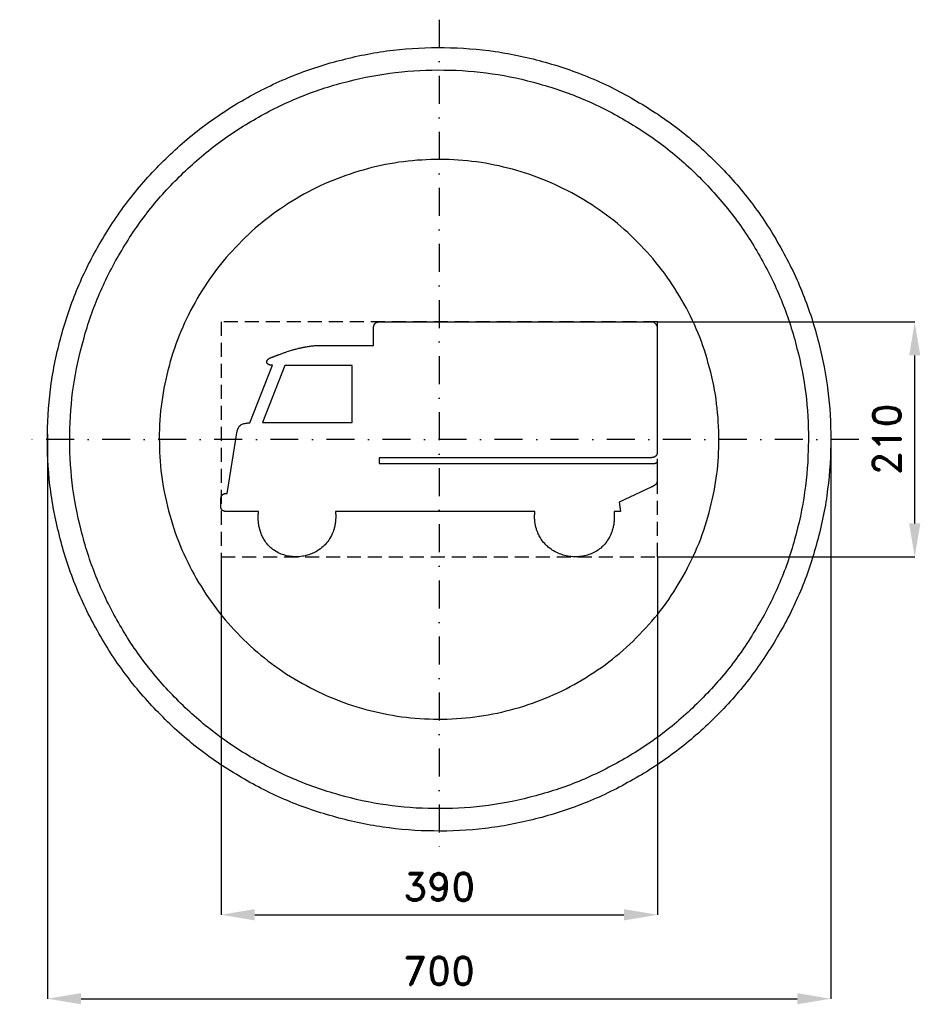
# Model space of a CAD drawing. Header units: millimetres. Extents: x -375 to 430, y -505 to 375.
import ezdxf

# ---------------------------------------------------------------- set-up
doc = ezdxf.new("R2010")
doc.units = ezdxf.units.MM
doc.header["$LTSCALE"] = 5
doc.linetypes.add('ČERCHOVANÁX2', pattern=[2, 1, -0.5, 0, -0.5])
doc.linetypes.add('ČÁRKOVANÁX2', pattern=[1.5, 1, -0.5])
doc.layers.add('Kóty', color=2, linetype='Continuous')
doc.layers.add('Značka', color=7, linetype='Continuous')
doc.styles.get("Standard").update_dxf_attribs({"font": 'romand.shx', "height": 25})
doc.dimstyles.get("Standard").update_dxf_attribs({"dimtxt": 25, "dimasz": 30, "dimexe": 0.18, "dimexo": 0.0625, "dimgap": 12.5, "dimtad": 1, "dimdec": 0, "dimzin": 0, "dimdsep": 46, "dimtxsty": 'Standard', "dimcen": 0.09, "dimadec": 0, "dimazin": 0, "dimtfac": 1, "dimtdec": 0, "dimtofl": 0, "dimtmove": 0, "dimatfit": 3, "dimfxl": 1, "dimtolj": 1, "dimtzin": 0, "dimarcsym": 0})

# ---------------------------------------------------------------- blocks, each defined once
blk = doc.blocks.new('*D1')
at = {"layer": 'Defpoints', "color": 0, "transparency": 16777216}
for p in [(-195, -105), (195, -105), (195, -424.82)]:
    blk.add_point(p, dxfattribs=at)
at = {"layer": 'Kóty', "color": 0, "lineweight": -2, "transparency": 16777216}
for p, q in [((-195, -105.06), (-195, -425)), ((195, -105.06), (195, -425)), ((-165, -424.82), (165, -424.82))]:
    blk.add_line(p, q, dxfattribs=at)
at = {"layer": 'Kóty', "color": 0, "transparency": 16777216}
for points in [[(-165, -419.82), (-165, -429.82), (-195, -424.82)], [(165, -419.82), (165, -429.82), (195, -424.82)]]:
    blk.add_solid(points, dxfattribs=at)
at = {"layer": 'Kóty', "color": 0, "transparency": 16777216, "insert": (0, -399.82), "char_height": 25, "attachment_point": 5}
blk.add_mtext('\\A1;390', dxfattribs=at)
blk = doc.blocks.new('*D2')
at = {"layer": 'Defpoints', "color": 0, "transparency": 16777216}
for p in [(195, 105), (424.84, 105), (195, -105.06)]:
    blk.add_point(p, dxfattribs=at)
at = {"layer": 'Kóty', "color": 0, "lineweight": -2, "transparency": 16777216}
for p, q in [((195.06, 105), (425.02, 105)), ((424.84, -75.06), (424.84, 75)), ((195.06, -105.06), (425.02, -105.06))]:
    blk.add_line(p, q, dxfattribs=at)
at = {"layer": 'Kóty', "color": 0, "transparency": 16777216}
for points in [[(419.84, 75), (429.84, 75), (424.84, 105)], [(419.84, -75.06), (429.84, -75.06), (424.84, -105.06)]]:
    blk.add_solid(points, dxfattribs=at)
at = {"layer": 'Kóty', "color": 0, "transparency": 16777216, "insert": (399.84, -0.03), "char_height": 25, "attachment_point": 5, "rotation": 90}
blk.add_mtext('\\A1;210', dxfattribs=at)
blk = doc.blocks.new('*D3')
at = {"layer": 'Defpoints', "color": 0, "transparency": 16777216}
for p in [(-350.18, 4.62), (349.79, 0.04), (349.79, -499.82)]:
    blk.add_point(p, dxfattribs=at)
at = {"layer": 'Kóty', "color": 0, "lineweight": -2, "transparency": 16777216}
for p, q in [((-350.18, 4.56), (-350.18, -500)), ((349.79, -0.02), (349.79, -500)), ((-320.18, -499.82), (319.79, -499.82))]:
    blk.add_line(p, q, dxfattribs=at)
at = {"layer": 'Kóty', "color": 0, "transparency": 16777216}
for points in [[(-320.18, -494.82), (-320.18, -504.82), (-350.18, -499.82)], [(319.79, -494.82), (319.79, -504.82), (349.79, -499.82)]]:
    blk.add_solid(points, dxfattribs=at)
at = {"layer": 'Kóty', "color": 0, "transparency": 16777216, "insert": (-0.2, -474.82), "char_height": 25, "attachment_point": 5}
blk.add_mtext('\\A1;700', dxfattribs=at)

msp = doc.modelspace()

# ---------------------------------------------------------------- linework, layer by layer
at = {"layer": 'Značka', "color": 6, "linetype": 'ČERCHOVANÁX2', "lineweight": 25, "ltscale": 5}
for p, q in [((0, 375), (0, -375)), ((375, 0), (-375, 0))]:
    msp.add_line(p, q, dxfattribs=at)
at = {"layer": 'Značka', "color": 5}
for points in [[(349.79, 0.04, -0.001625), (349.78, -2.25, -0.001546), (349.76, -4.54, -0.032168), (346.28, -50.17, -0.035723), (336.65, -94.96, -0.036666), (321.62, -138.22, -0.034754), (300.58, -178.91, -0.034039), (274.75, -216.73, -0.034453), (244.02, -250.67, -0.03456), (209.3, -280.52, -0.034426), (170.81, -305.33, -0.034389), (129.54, -325.18, -0.034418), (85.94, -339.19, -0.034423), (40.95, -347.68, -0.034415), (-4.79, -349.93, -0.034415), (-50.45, -346.49, -0.034416), (-95.21, -336.82, -0.034418), (-138.43, -321.68, -0.034416), (-179.16, -300.75, -0.034417), (-216.99, -274.94, -0.034417), (-250.92, -244.19, -0.034418), (-280.77, -209.46, -0.034417), (-305.58, -170.98, -0.034417), (-325.43, -129.71, -0.034417), (-339.44, -86.11, -0.034416), (-347.93, -41.12, -0.034417), (-350.18, 4.62, -0.034417), (-346.74, 50.28, -0.034417), (-337.07, 95.04, -0.034417), (-321.93, 138.26, -0.034416), (-301, 178.99, -0.034417), (-275.19, 216.82, -0.034416), (-244.44, 250.75, -0.034416), (-209.71, 280.6, -0.034414), (-171.23, 305.41, -0.034418), (-129.96, 325.26, -0.034417), (-86.36, 339.27, -0.034414), (-41.37, 347.76, -0.034418), (4.37, 350.01, -0.034416), (50.03, 346.57, -0.034419), (94.79, 336.9, -0.034412), (138.01, 321.76, -0.034417), (178.74, 300.83, -0.034417), (216.56, 275.02, -0.034405), (250.5, 244.27, -0.034413), (280.36, 209.54, -0.034487), (305.16, 171.06, -0.034418), (324.99, 129.8, -0.034077), (339.02, 86.19, -0.03279), (347.3, 43.42, -0.034265), (349.79, 0.04)], [(85.35, -64.51), (-92.73, -64.51), (-92.73, -64.58), (-92.72, -64.65), (-92.7, -65.13), (-92.68, -65.61), (-92.65, -66.07), (-92.63, -66.53), (-92.62, -66.99), (-92.6, -67.45), (-92.59, -67.82), (-92.59, -68.18), (-92.58, -68.57), (-92.58, -68.96), (-92.58, -69.03), (-92.58, -69.1), (-92.58, -69.36), (-92.58, -69.62, -0.003353), (-92.59, -70.14, -0.003058), (-92.61, -70.66, -0.007775), (-92.68, -71.96, -0.008214), (-92.79, -73.25, -0.011507), (-93, -74.98, -0.011994), (-93.29, -76.69, -0.012344), (-93.65, -78.39, -0.012488), (-94.1, -80.07), (-94.51, -81.4), (-94.99, -82.7), (-95.66, -84.3), (-96.41, -85.86), (-97.17, -87.36), (-98, -88.81), (-98.76, -89.99), (-99.58, -91.12), (-100.44, -92.22), (-101.35, -93.28), (-102.11, -94.1), (-102.9, -94.89), (-103.93, -95.84), (-105, -96.75), (-106.25, -97.75), (-107.55, -98.7), (-108.67, -99.44), (-109.82, -100.13), (-110.99, -100.77), (-112.19, -101.37), (-113.17, -101.82), (-114.15, -102.23), (-115.41, -102.7), (-116.68, -103.13), (-118.2, -103.6), (-119.74, -104), (-121.04, -104.28), (-122.34, -104.51), (-123.65, -104.7), (-124.97, -104.83), (-126.03, -104.9), (-127.09, -104.94), (-128.42, -104.95), (-129.74, -104.91), (-131.32, -104.82), (-132.89, -104.66), (-134.19, -104.48), (-135.48, -104.24), (-136.77, -103.95), (-138.04, -103.62), (-139.04, -103.31), (-140.04, -102.97), (-141.27, -102.5), (-142.48, -101.98), (-143.93, -101.31), (-145.34, -100.57), (-146.49, -99.89), (-147.61, -99.16), (-148.69, -98.39), (-149.74, -97.57), (-150.55, -96.89), (-151.33, -96.17), (-152.27, -95.23), (-153.17, -94.25), (-154.1, -93.17), (-154.99, -92.04), (-155.68, -91.07), (-156.33, -90.07), (-156.95, -89.05), (-157.52, -88), (-157.96, -87.15), (-158.36, -86.28), (-158.84, -85.18), (-159.27, -84.07), (-159.9, -82.31), (-160.45, -80.53), (-160.84, -79.03), (-161.16, -77.51), (-161.42, -75.97, -0.0102), (-161.62, -74.43, -0.009024), (-161.73, -73.2, -0.010965), (-161.8, -71.96, -0.010633), (-161.82, -70.42, -0.002169), (-161.79, -68.87), (-161.78, -68.32, -0.002584), (-161.77, -67.77, -0.002595), (-161.76, -67.35), (-161.74, -66.93), (-161.72, -66.52), (-161.69, -66.11), (-161.67, -65.77), (-161.65, -65.43), (-161.63, -65.05), (-161.6, -64.66), (-161.59, -64.59), (-161.59, -64.51), (-188.91, -64.51), (-188.92, -64.51), (-188.93, -64.51), (-188.97, -64.51), (-189.01, -64.51), (-189.05, -64.51), (-189.09, -64.51), (-189.13, -64.51), (-189.18, -64.51), (-189.21, -64.51), (-189.24, -64.51), (-189.28, -64.51), (-189.32, -64.51), (-189.62, -64.52), (-189.91, -64.51), (-190.15, -64.51), (-190.4, -64.5), (-190.64, -64.48), (-190.89, -64.46), (-191.08, -64.44), (-191.27, -64.41), (-191.52, -64.37), (-191.76, -64.33), (-191.93, -64.29), (-192.1, -64.26), (-192.24, -64.22), (-192.38, -64.18), (-192.52, -64.14), (-192.66, -64.1), (-192.77, -64.06), (-192.87, -64.01), (-193.01, -63.96), (-193.14, -63.9), (-193.24, -63.85), (-193.34, -63.8), (-193.42, -63.75), (-193.5, -63.71), (-193.58, -63.66), (-193.66, -63.61), (-193.72, -63.57), (-193.78, -63.52), (-193.85, -63.47), (-193.93, -63.41), (-194.01, -63.34), (-194.08, -63.27), (-194.15, -63.21), (-194.21, -63.15), (-194.27, -63.09), (-194.33, -63.02), (-194.37, -62.97), (-194.42, -62.91), (-194.47, -62.84), (-194.52, -62.77), (-194.58, -62.69), (-194.63, -62.6), (-194.68, -62.52), (-194.72, -62.44), (-194.76, -62.36), (-194.8, -62.29), (-194.83, -62.22), (-194.86, -62.16), (-194.89, -62.07), (-194.92, -61.99), (-194.95, -61.9), (-194.98, -61.81), (-195.01, -61.73), (-195.03, -61.66), (-195.05, -61.58), (-195.07, -61.5), (-195.08, -61.44), (-195.09, -61.38), (-195.11, -61.3), (-195.12, -61.22), (-195.14, -61.11), (-195.16, -60.99), (-195.17, -60.89), (-195.18, -60.8), (-195.19, -60.7), (-195.2, -60.6), (-195.2, -60.52), (-195.21, -60.45), (-195.21, -60.35), (-195.21, -60.25), (-195.21, -60.22), (-195.21, -60.18), (-195.21, -60.15), (-195.21, -60.12), (-195.21, -60.1), (-195.21, -60.07), (-195.21, -60.04), (-195.21, -60.02), (-195.21, -59.99), (-195.21, -59.96), (-195.21, -59.87), (-195.21, -59.78), (-195.21, -59.59), (-195.21, -59.41), (-195.21, -58.95), (-195.21, -58.48), (-195.21, -57.87), (-195.21, -57.25), (-195.21, -56.64), (-195.21, -56.02), (-195.21, -55.53), (-195.21, -55.03), (-195.21, -54.42), (-195.21, -53.8), (-195.21, -53.54, -0.005377), (-195.2, -53.29), (-195.19, -53.07), (-195.17, -52.86), (-195.15, -52.64), (-195.13, -52.43), (-195.1, -52.26), (-195.08, -52.09), (-195.03, -51.88), (-194.99, -51.67), (-194.95, -51.52), (-194.91, -51.37), (-194.88, -51.25), (-194.84, -51.12), (-194.79, -51), (-194.75, -50.88), (-194.71, -50.79), (-194.67, -50.7), (-194.61, -50.58), (-194.55, -50.47), (-194.49, -50.35), (-194.42, -50.23), (-194.36, -50.13), (-194.3, -50.04), (-194.23, -49.94), (-194.16, -49.85), (-194.11, -49.78), (-194.05, -49.71), (-193.97, -49.63), (-193.89, -49.55), (-193.79, -49.46), (-193.69, -49.37), (-193.61, -49.3), (-193.52, -49.23), (-193.43, -49.16), (-193.34, -49.1), (-193.26, -49.05), (-193.19, -49), (-193.09, -48.95), (-192.99, -48.89), (-192.86, -48.83), (-192.73, -48.77), (-192.62, -48.72), (-192.5, -48.67), (-192.39, -48.63), (-192.27, -48.59), (-192.18, -48.56), (-192.09, -48.54), (-191.97, -48.5), (-191.85, -48.47), (-191.76, -48.45), (-191.67, -48.43), (-191.59, -48.41), (-191.52, -48.4), (-191.44, -48.39), (-191.37, -48.37), (-191.31, -48.36), (-191.24, -48.35), (-191.17, -48.34), (-191.09, -48.33), (-190.95, -48.31), (-190.81, -48.29), (-190.69, -48.28), (-190.58, -48.27), (-190.46, -48.26), (-190.34, -48.25), (-190.25, -48.25), (-190.15, -48.24), (-190.04, -48.24), (-189.92, -48.23), (-189.87, -48.23), (-189.83, -48.23), (-189.79, -48.23), (-189.75, -48.23), (-189.71, -48.23), (-189.67, -48.23), (-189.64, -48.23), (-189.61, -48.23), (-189.58, -48.23), (-189.54, -48.23), (-189.54, -48.23), (-189.53, -48.23), (-180.51, 7.56), (-180.51, 7.57), (-180.5, 7.59), (-180.5, 7.6), (-180.49, 7.63), (-180.49, 7.66), (-180.47, 7.73), (-180.46, 7.8), (-180.44, 7.9), (-180.42, 7.99), (-180.39, 8.09), (-180.37, 8.18), (-180.36, 8.26), (-180.34, 8.33), (-180.32, 8.41), (-180.3, 8.49), (-180.29, 8.51), (-180.29, 8.52), (-180.27, 8.59), (-180.24, 8.66), (-180.19, 8.79), (-180.14, 8.93), (-180.01, 9.26), (-179.88, 9.58), (-179.7, 9.99), (-179.51, 10.4), (-179.3, 10.78), (-179.06, 11.16), (-178.85, 11.45), (-178.62, 11.73), (-178.34, 12.03), (-178.04, 12.31), (-177.98, 12.36), (-177.92, 12.41), (-177.92, 12.42), (-177.91, 12.42), (-177.9, 12.43), (-177.89, 12.44), (-177.88, 12.44), (-177.87, 12.45), (-177.86, 12.46), (-177.85, 12.47), (-177.84, 12.48), (-177.83, 12.49), (-177.82, 12.5), (-177.81, 12.5), (-177.72, 12.58), (-177.62, 12.65), (-177.43, 12.78), (-177.24, 12.91), (-176.72, 13.21), (-176.18, 13.47), (-175.41, 13.78), (-174.62, 14.03), (-173.8, 14.23), (-172.97, 14.39), (-172.31, 14.5), (-171.65, 14.58), (-170.98, 14.64), (-170.31, 14.69), (-170.2, 14.69), (-170.09, 14.7), (-170.07, 14.7), (-170.06, 14.7), (-170.04, 14.7), (-170.01, 14.71), (-169.95, 14.71), (-169.89, 14.72), (-169.81, 14.72), (-169.73, 14.73), (-169.65, 14.73), (-169.57, 14.74), (-169.5, 14.74), (-169.44, 14.75), (-169.37, 14.75), (-169.3, 14.75), (-169.29, 14.75), (-169.28, 14.75), (-149.15, 66.26), (-149.16, 66.26), (-149.16, 66.26), (-149.21, 66.25), (-149.25, 66.25), (-149.29, 66.25), (-149.34, 66.25), (-149.38, 66.24), (-149.42, 66.24), (-149.46, 66.24), (-149.49, 66.24), (-149.53, 66.24), (-149.58, 66.24), (-149.85, 66.24), (-150.12, 66.25), (-150.35, 66.27), (-150.58, 66.29), (-150.8, 66.33), (-151.03, 66.37), (-151.2, 66.41), (-151.38, 66.46), (-151.6, 66.52), (-151.82, 66.6), (-152, 66.66), (-152.19, 66.74), (-152.34, 66.8), (-152.49, 66.88), (-152.63, 66.96), (-152.77, 67.04), (-152.89, 67.11), (-153, 67.19), (-153.13, 67.28), (-153.26, 67.39), (-153.35, 67.47), (-153.44, 67.55), (-153.52, 67.62), (-153.59, 67.7), (-153.66, 67.77), (-153.73, 67.85), (-153.78, 67.92), (-153.83, 67.98), (-153.88, 68.07), (-153.94, 68.16), (-154, 68.26), (-154.05, 68.36), (-154.09, 68.45), (-154.13, 68.53), (-154.16, 68.62), (-154.19, 68.72), (-154.21, 68.79), (-154.23, 68.86), (-154.24, 68.96), (-154.25, 69.05), (-154.26, 69.17), (-154.27, 69.29, -0.015116), (-154.27, 69.39), (-154.26, 69.49), (-154.24, 69.59), (-154.23, 69.69), (-154.21, 69.77), (-154.19, 69.85), (-154.16, 69.94), (-154.13, 70.04), (-154.07, 70.17), (-154.01, 70.31), (-153.96, 70.41), (-153.9, 70.52), (-153.83, 70.62), (-153.76, 70.72), (-153.71, 70.8), (-153.65, 70.88), (-153.57, 70.97), (-153.49, 71.06), (-153.36, 71.21), (-153.22, 71.34), (-153.11, 71.45), (-152.99, 71.56), (-152.86, 71.66), (-152.74, 71.76), (-152.63, 71.83), (-152.53, 71.91), (-152.4, 72), (-152.26, 72.09), (-151.97, 72.28), (-151.67, 72.46), (-151.42, 72.6), (-151.16, 72.73), (-150.9, 72.86), (-150.64, 72.98), (-150.43, 73.07), (-150.21, 73.16), (-149.95, 73.27), (-149.68, 73.37), (-149.58, 73.4), (-149.49, 73.44), (-149.41, 73.46), (-149.34, 73.49), (-149.26, 73.52), (-149.18, 73.55), (-149.12, 73.57), (-149.06, 73.59), (-148.98, 73.62), (-148.9, 73.64), (-148.83, 73.67), (-148.76, 73.69), (-148.7, 73.71), (-148.64, 73.73), (-148.58, 73.75), (-148.52, 73.77), (-148.48, 73.79), (-148.43, 73.8), (-148.37, 73.83), (-148.31, 73.85), (-148.15, 73.9), (-147.99, 73.96), (-147.86, 74.01), (-147.73, 74.06), (-147.6, 74.1), (-147.47, 74.15), (-147.36, 74.19), (-147.26, 74.23), (-147.12, 74.28), (-146.99, 74.33), (-146.5, 74.52), (-146.01, 74.7), (-145.6, 74.86), (-145.19, 75.01), (-144.78, 75.17), (-144.37, 75.33), (-144.04, 75.45), (-143.71, 75.58), (-143.3, 75.73), (-142.9, 75.89), (-142.06, 76.21), (-141.22, 76.52), (-140.52, 76.78), (-139.82, 77.04), (-139.12, 77.29), (-138.41, 77.54), (-137.85, 77.74), (-137.29, 77.94), (-136.58, 78.18), (-135.88, 78.42), (-134.87, 78.76), (-133.85, 79.09), (-133.01, 79.36), (-132.16, 79.62), (-131.31, 79.87), (-130.46, 80.12), (-129.78, 80.31), (-129.1, 80.5), (-128.24, 80.73), (-127.38, 80.95), (-126.47, 81.18), (-125.56, 81.41), (-124.8, 81.58), (-124.04, 81.76), (-123.28, 81.92), (-122.51, 82.08), (-121.9, 82.21), (-121.29, 82.32), (-120.52, 82.47), (-119.75, 82.6), (-118.71, 82.79), (-117.67, 82.96), (-116.81, 83.1), (-115.94, 83.23), (-115.07, 83.36), (-114.2, 83.47), (-113.51, 83.55), (-112.81, 83.62), (-112.07, 83.68), (-111.32, 83.73), (-111.19, 83.74), (-111.06, 83.75), (-111.04, 83.75), (-111.01, 83.75), (-110.97, 83.75), (-110.92, 83.76), (-110.8, 83.76), (-110.68, 83.77), (-110.52, 83.78), (-110.36, 83.79), (-110.2, 83.79), (-110.05, 83.8), (-109.92, 83.81), (-109.79, 83.81), (-109.66, 83.82), (-109.52, 83.83), (-109.5, 83.83), (-109.47, 83.83), (-58.86, 83.83), (-58.86, 98.47), (-58.86, 98.48), (-58.86, 98.49), (-58.86, 98.54), (-58.86, 98.59), (-58.86, 98.64), (-58.86, 98.69), (-58.86, 98.74), (-58.86, 98.79), (-58.86, 98.83), (-58.85, 98.87), (-58.85, 98.92), (-58.85, 98.96), (-58.84, 99.28), (-58.82, 99.59), (-58.8, 99.85), (-58.78, 100.11), (-58.75, 100.37), (-58.71, 100.63), (-58.68, 100.83), (-58.64, 101.04), (-58.58, 101.29), (-58.51, 101.54), (-58.47, 101.72), (-58.41, 101.89), (-58.37, 102.03), (-58.32, 102.17), (-58.26, 102.31), (-58.21, 102.45), (-58.16, 102.55), (-58.11, 102.66), (-58.04, 102.79), (-57.96, 102.92), (-57.89, 103.03), (-57.82, 103.15), (-57.76, 103.24), (-57.69, 103.33), (-57.62, 103.42), (-57.55, 103.5), (-57.49, 103.57), (-57.43, 103.63), (-57.35, 103.71), (-57.27, 103.79), (-57.17, 103.87), (-57.07, 103.96), (-56.98, 104.03), (-56.89, 104.09), (-56.8, 104.15), (-56.71, 104.21), (-56.64, 104.26), (-56.56, 104.3), (-56.46, 104.35), (-56.36, 104.4), (-56.21, 104.47), (-56.05, 104.54), (-55.92, 104.59), (-55.78, 104.64), (-55.65, 104.68), (-55.51, 104.72), (-55.4, 104.75), (-55.29, 104.78), (-55.15, 104.81), (-55.01, 104.84), (-54.87, 104.86), (-54.74, 104.89), (-54.62, 104.91), (-54.5, 104.92), (-54.39, 104.94), (-54.27, 104.95), (-54.17, 104.96), (-54.08, 104.97), (-53.96, 104.98), (-53.85, 104.99), (-53.63, 105.01), (-53.42, 105.02), (-53.24, 105.03), (-53.06, 105.03), (-52.88, 105.04), (-52.7, 105.04), (-52.56, 105.04), (-52.42, 105.04), (-52.27, 105.04), (-52.11, 105.04), (-52.09, 105.04), (-52.06, 105.03), (189.64, 105.03), (189.79, 105.03), (189.94, 105.02), (190.81, 104.89), (191.64, 104.58), (192.32, 104.16), (192.92, 103.64), (193.49, 102.94), (193.95, 102.17), (194.29, 101.41), (194.54, 100.62, -0.028091), (194.71, 99.78, -0.032443), (194.78, 98.92), (194.79, 98.78), (194.79, 98.65), (194.79, 98.64), (194.79, 97), (194.79, 95.37), (194.79, 92.09), (194.79, 88.82), (194.79, 80.63), (194.79, 72.44), (194.79, 61.53), (194.79, 50.61), (194.79, 39.69), (194.79, 28.78), (194.79, 20.05), (194.79, 11.31), (194.79, 2.03), (194.79, -7.24), (194.79, -8.88), (194.79, -10.52), (194.79, -10.55), (194.79, -10.59), (194.79, -10.66), (194.79, -10.73), (194.79, -10.9), (194.78, -11.07, -0.004505), (194.77, -11.3, -0.005561), (194.76, -11.53), (194.74, -11.76), (194.72, -11.99), (194.69, -12.17), (194.67, -12.35), (194.62, -12.58), (194.57, -12.8), (194.54, -12.96), (194.5, -13.11), (194.46, -13.23), (194.42, -13.36), (194.38, -13.48), (194.33, -13.6), (194.29, -13.7), (194.25, -13.8), (194.19, -13.92), (194.13, -14.03), (194.06, -14.16), (193.98, -14.29), (193.91, -14.4), (193.83, -14.5), (193.76, -14.6), (193.68, -14.69), (193.61, -14.77), (193.54, -14.84), (193.45, -14.93), (193.36, -15.02), (193.23, -15.12), (193.1, -15.23), (192.99, -15.31), (192.88, -15.39), (192.76, -15.46), (192.64, -15.53), (192.54, -15.58), (192.45, -15.64), (192.32, -15.7), (192.19, -15.75), (192.01, -15.83), (191.81, -15.91), (191.65, -15.96), (191.49, -16.02), (191.33, -16.06), (191.16, -16.11), (191.03, -16.14), (190.89, -16.17), (190.73, -16.21), (190.56, -16.24), (190.24, -16.3), (189.91, -16.34), (189.64, -16.38), (189.37, -16.41), (189.09, -16.43), (188.82, -16.45), (188.6, -16.46), (188.38, -16.47), (188.11, -16.47), (187.84, -16.48), (187.77, -16.48), (187.7, -16.48), (187.64, -16.48), (187.59, -16.48), (187.53, -16.48), (187.47, -16.48), (187.43, -16.48), (187.38, -16.48), (187.33, -16.48), (187.28, -16.48), (187.28, -16.48), (187.27, -16.48), (-53.8, -16.46), (-53.8, -21.64), (188.44, -21.64), (190.21, -21.64), (190.23, -21.64), (190.25, -21.64), (190.41, -21.64), (190.56, -21.64), (190.7, -21.64), (190.85, -21.64), (190.99, -21.64), (191.13, -21.63), (191.25, -21.63), (191.36, -21.62), (191.51, -21.61), (191.65, -21.6), (191.81, -21.59), (191.97, -21.57), (192.11, -21.55), (192.24, -21.53), (192.37, -21.51), (192.51, -21.49), (192.61, -21.46), (192.72, -21.44), (192.85, -21.4), (192.97, -21.36), (193.1, -21.32), (193.23, -21.28), (193.34, -21.23), (193.44, -21.19), (193.55, -21.14), (193.65, -21.09), (193.73, -21.05), (193.81, -21), (193.9, -20.94), (193.99, -20.88), (194.09, -20.81), (194.18, -20.74), (194.25, -20.67), (194.32, -20.61), (194.39, -20.54), (194.46, -20.47), (194.51, -20.41), (194.56, -20.36), (194.62, -20.28), (194.67, -20.2), (194.69, -20.18), (194.7, -20.16), (194.72, -20.14), (194.73, -20.13), (194.74, -20.11), (194.75, -20.09), (194.76, -20.08), (194.77, -20.06), (194.78, -20.05), (194.79, -20.03), (194.79, -36.4), (194.79, -36.44), (194.79, -36.48), (194.79, -36.51), (194.79, -36.54), (194.79, -36.57), (194.79, -36.6), (194.79, -36.62), (194.78, -36.65), (194.78, -36.68), (194.78, -36.71), (194.78, -36.74), (194.78, -36.76), (194.78, -36.82), (194.77, -36.87), (194.76, -37), (194.75, -37.13), (194.73, -37.31), (194.7, -37.48), (194.67, -37.66), (194.63, -37.83), (194.6, -37.97), (194.56, -38.1), (194.5, -38.27), (194.45, -38.44), (194.38, -38.61), (194.32, -38.77), (194.25, -38.91), (194.19, -39.04), (194.12, -39.18), (194.04, -39.3), (193.98, -39.41), (193.91, -39.51), (193.83, -39.63), (193.74, -39.75), (193.62, -39.91), (193.49, -40.06), (193.38, -40.19), (193.27, -40.31), (193.15, -40.42), (193.03, -40.54), (192.93, -40.63), (192.83, -40.71), (192.71, -40.82), (192.58, -40.92), (192.43, -41.04), (192.27, -41.15), (192.14, -41.24), (192.01, -41.33), (191.88, -41.41), (191.75, -41.5), (191.64, -41.56), (191.53, -41.63), (191.39, -41.71), (191.25, -41.78), (191.06, -41.89), (190.87, -41.99), (190.71, -42.07), (190.55, -42.15), (190.39, -42.23), (190.23, -42.3), (190.1, -42.36), (189.97, -42.42), (189.83, -42.49), (189.69, -42.55), (189.67, -42.56), (189.64, -42.57), (189.63, -42.58), (189.62, -42.58), (189.6, -42.59), (189.58, -42.6), (189.55, -42.61), (189.52, -42.62), (189.49, -42.63), (189.47, -42.64), (189.44, -42.65), (189.42, -42.66), (189.4, -42.67), (189.37, -42.69), (160.85, -56.16), (161.9, -64.51), (156.29, -64.51), (156.29, -64.59), (156.29, -64.66), (156.3, -65.21), (156.32, -65.75), (156.34, -66.3), (156.36, -66.85), (156.37, -67.4), (156.39, -67.96), (156.4, -68.39), (156.4, -68.83), (156.4, -69.27, -0.00486), (156.39, -69.71), (156.39, -69.78), (156.39, -69.85), (156.38, -70.12, -0.001146), (156.37, -70.39, -0.003052), (156.34, -70.93, -0.002715), (156.31, -71.47, -0.007216), (156.2, -72.83, -0.007722), (156.06, -74.18, -0.011049), (155.81, -75.97, -0.011725), (155.47, -77.75, -0.012211), (155.06, -79.52, -0.012472), (154.56, -81.26, -0.011003), (154.11, -82.63, -0.012903), (153.59, -83.98, -0.014491), (152.85, -85.64), (152.04, -87.25), (151.24, -88.74), (150.37, -90.19), (149.58, -91.35), (148.73, -92.48), (147.83, -93.56), (146.88, -94.61), (146.1, -95.41), (145.27, -96.18), (144.21, -97.1), (143.1, -97.97), (141.81, -98.93), (140.48, -99.81), (139.33, -100.5), (138.15, -101.13), (136.95, -101.71), (135.73, -102.25), (134.73, -102.64), (133.72, -103), (132.45, -103.4), (131.16, -103.75), (129.6, -104.13), (128.03, -104.45), (126.71, -104.65), (125.38, -104.8), (124.05, -104.91), (122.71, -104.96), (121.64, -104.97), (120.57, -104.95), (119.24, -104.87), (117.9, -104.76), (116.3, -104.57), (114.7, -104.33), (113.38, -104.07), (112.07, -103.76), (110.78, -103.4), (109.49, -103), (108.48, -102.65), (107.47, -102.26), (106.23, -101.73), (105.01, -101.16), (103.55, -100.43), (102.12, -99.64), (100.96, -98.93), (99.84, -98.17), (98.74, -97.37), (97.67, -96.53), (96.85, -95.82), (96.05, -95.09), (95.09, -94.13), (94.16, -93.14), (93.23, -92.08), (92.34, -90.98), (91.63, -90.03), (90.97, -89.06), (90.33, -88.06), (89.74, -87.04), (89.29, -86.21), (88.86, -85.36), (88.37, -84.29), (87.9, -83.2), (87.27, -81.57, -0.01346), (86.71, -79.9), (86.31, -78.5), (85.97, -77.08, -0.010445), (85.69, -75.64, -0.010496), (85.47, -74.2, -0.008869), (85.33, -73.04, -0.009766), (85.24, -71.88, -0.010583), (85.18, -70.43, -0.006365), (85.17, -68.98), (85.17, -68.44, -0.003188), (85.18, -67.9, -0.002725), (85.19, -67.46), (85.21, -67.01, -0.001583), (85.23, -66.56), (85.25, -66.12), (85.27, -65.76), (85.29, -65.4), (85.31, -65.03), (85.34, -64.65), (85.34, -64.58), (85.35, -64.51)]]:
    msp.add_lwpolyline(points, format="xyb", dxfattribs=at)
at = {"layer": 'Značka', "color": 1}
for points in [[(329.79, 0.04, -0.001639), (329.78, -2.12, -0.001554), (329.76, -4.28, -0.032166), (326.48, -47.3, -0.035722), (317.4, -89.54, -0.036665), (303.23, -130.32, -0.034753), (283.39, -168.69, -0.034039), (259.04, -204.35, -0.034454), (230.06, -236.34, -0.034561), (197.33, -264.49, -0.034427), (161.03, -287.88, -0.03439), (122.12, -306.6, -0.03442), (81.02, -319.81, -0.034423), (38.59, -327.81, -0.034416), (-4.53, -329.93, -0.034415), (-47.58, -326.69, -0.034417), (-89.79, -317.57, -0.034418), (-130.53, -303.29, -0.034416), (-168.94, -283.56, -0.034417), (-204.6, -259.23, -0.034417), (-236.59, -230.23, -0.034417), (-264.74, -197.49, -0.034417), (-288.13, -161.2, -0.034418), (-306.85, -122.3, -0.034417), (-320.06, -81.19, -0.034417), (-328.06, -38.76, -0.034417), (-330.18, 4.36, -0.034417), (-326.94, 47.41, -0.034417), (-317.82, 89.62, -0.034416), (-303.54, 130.36, -0.034417), (-283.81, 168.77, -0.034415), (-259.48, 204.43, -0.034417), (-230.48, 236.42, -0.034416), (-197.74, 264.57, -0.034417), (-161.46, 287.96, -0.034415), (-122.55, 306.68, -0.034416), (-81.44, 319.89, -0.034418), (-39.01, 327.89, -0.034418), (4.11, 330.01, -0.034417), (47.16, 326.77, -0.034418), (89.36, 317.65, -0.034419), (130.11, 303.37, -0.034417), (168.52, 283.64, -0.034415), (204.18, 259.31, -0.034405), (236.17, 230.31, -0.034414), (264.32, 197.57, -0.034488), (287.71, 161.28, -0.034418), (306.41, 122.39, -0.034077), (319.64, 81.27, -0.032792), (327.44, 40.95, -0.034265), (329.79, 0.04)], [(249.79, 0.04, 0.001605), (249.78, 1.68), (249.77, 3.31, 0.032169), (247.28, 35.9, 0.035722), (240.4, 67.9, 0.036667), (229.67, 98.8, 0.034756), (214.64, 127.86, 0.034042), (196.19, 154.88, 0.034452), (174.24, 179.12, 0.034559), (149.44, 200.44, 0.034425), (121.94, 218.16, 0.034389), (92.47, 232.34, 0.034416), (61.33, 242.35, 0.034423), (29.19, 248.41, 0.034411), (-3.48, 250.02, 0.034414), (-36.1, 247.56, 0.034417), (-68.07, 240.65, 0.034417), (-98.94, 229.84, 0.034418), (-128.03, 214.89, 0.034415), (-155.05, 196.45, 0.034418), (-179.29, 174.49, 0.034418), (-200.61, 149.69, 0.034418), (-218.33, 122.2, 0.034417), (-232.51, 92.72, 0.034417), (-242.52, 61.58, 0.034417), (-248.58, 29.44, 0.034416), (-250.19, -3.23, 0.034417), (-247.73, -35.85, 0.034417), (-240.82, -67.82, 0.034417), (-230.01, -98.69, 0.034419), (-215.06, -127.78, 0.034415), (-196.62, -154.8, 0.034416), (-174.66, -179.04, 0.034417), (-149.86, -200.36, 0.034416), (-122.37, -218.08, 0.034417), (-92.89, -232.26, 0.034417), (-61.75, -242.27, 0.034416), (-29.61, -248.33, 0.034417), (3.06, -249.94, 0.034418), (35.68, -247.48, 0.034416), (67.65, -240.57, 0.034415), (98.52, -229.76, 0.034418), (127.61, -214.81, 0.034419), (154.63, -196.38, 0.034403), (178.87, -174.41, 0.034415), (200.19, -149.6, 0.034489), (217.91, -122.12, 0.034418), (232.08, -92.65, 0.034078), (242.1, -61.5, 0.032787), (248.01, -30.95, 0.034263), (249.79, 0.04)]]:
    msp.add_lwpolyline(points, format="xyb", dxfattribs=at)
at = {"layer": 'Značka', "color": 6, "linetype": 'ČÁRKOVANÁX2', "ltscale": 2.5}
msp.add_lwpolyline([(-195, -105), (195, -105), (195, 105), (-195, 105)], close=True, dxfattribs=at)
at = {"layer": 'Značka', "color": 5}
msp.add_lwpolyline([(-157.95, 15.02), (-77.87, 15.02), (-77.87, 65.96), (-138.02, 65.96), (-157.95, 15.02)], dxfattribs=at)

# ---------------------------------------------------------------- dimensions: what is measured, and where the dimension line sits
at = {"layer": 'Kóty'}
dim = msp.add_linear_dim(base=(424.84, 105), p1=(195, -105.06), p2=(195, 105), angle=90, dimstyle='Standard', dxfattribs=at)
dim.commit()
dim.dimension.update_dxf_attribs({"geometry": '*D2', "text_midpoint": (399.84, -0.03)})
for base, p1, p2, picture, middle in [((349.79, -499.82), (-350.18, 4.62), (349.79, 0.04), '*D3', (-0.2, -474.82)), ((195, -424.82), (-195, -105), (195, -105), '*D1', (0, -399.82))]:
    dim = msp.add_linear_dim(base=base, p1=p1, p2=p2, dimstyle='Standard', dxfattribs=at)
    dim.commit()
    dim.dimension.update_dxf_attribs({"geometry": picture, "text_midpoint": middle})

doc.saveas('drawing.dxf')
